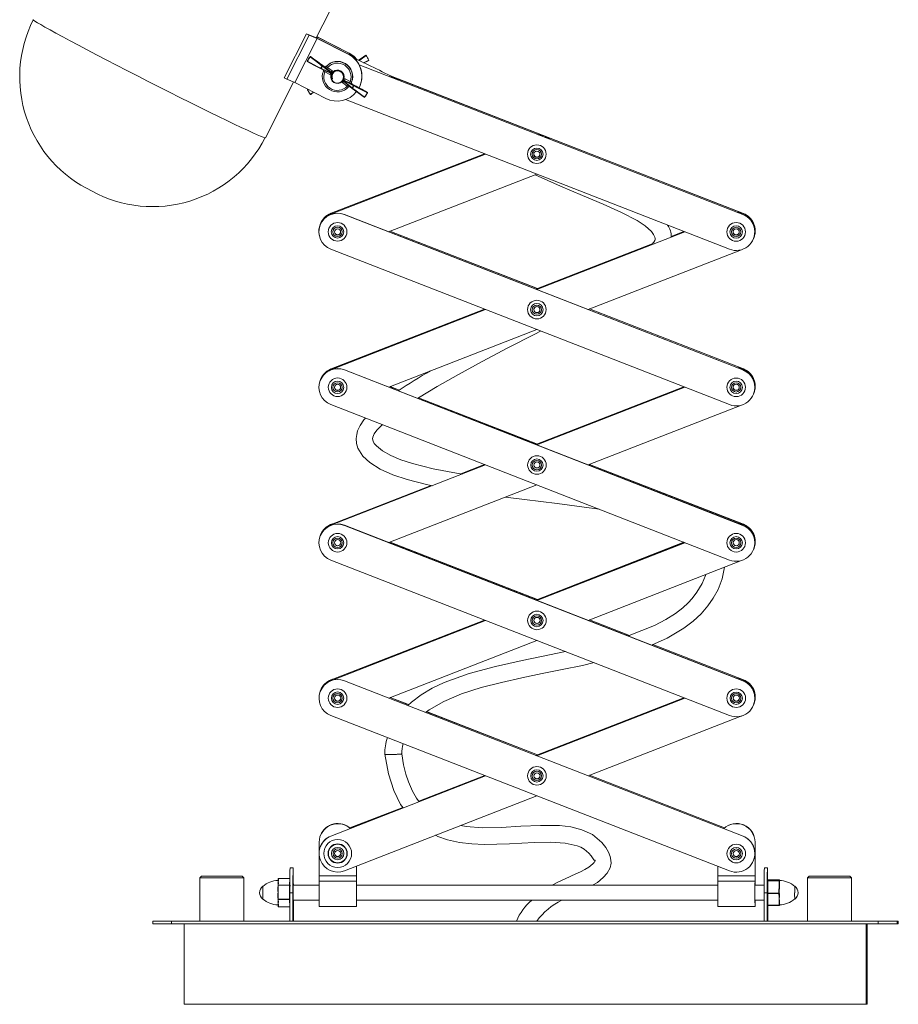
# Paper-space layout '_Góra' of a CAD drawing. Header units: millimetres. Extents: x -177 to 106, y 135 to 626.
# Tile 1 of 2: x -177 to 106, y 135 to 453. Entities that reach past the tile are written whole.
import ezdxf

# ---------------------------------------------------------------- set-up
doc = ezdxf.new("R2010")
doc.units = ezdxf.units.MM

psp = doc.layouts.new('_Góra')

# ---------------------------------------------------------------- linework, layer by layer
at = {"color": 7, "linetype": 'Continuous', "lineweight": 15}
for p, q in [((-81.55, 447.21), (-69.84, 470.22)), ((-84.66, 448.52), (-91.91, 434.26)), ((-83.8, 448.08), (-91.05, 433.82)), ((-84.66, 448.52), (-83.8, 448.08)), ((-81.96, 447.41), (-84.66, 448.52)), ((-83.8, 448.08), (-81.2, 447.01)), ((-81.2, 447.01), (-88.45, 432.75)), ((-71.17, 441.93), (-81.53, 447.2)), ((-81.35, 447.59), (-80.91, 447.32)), ((-70.89, 442.2), (-81.25, 447.47)), ((-81.2, 447.01), (-71.18, 441.91)), ((-80.91, 447.32), (-70.89, 442.22)), ((-71.18, 441.91), (-71.17, 441.93)), ((-70.89, 442.2), (-70.89, 442.22)), ((-83.39, 441.12), (-83.39, 441.13)), ((56.11, 390.21), (-67.69, 438.48)), ((56.1, 390.19), (-67.68, 438.45)), ((-79.54, 438.15), (-76.72, 436.15)), ((-79.24, 436.85), (-79.22, 436.78)), ((-78.96, 437.88), (-78.94, 437.94)), ((-77.18, 435.34), (-78.8, 436.17)), ((-78.27, 438), (-78.29, 437.94)), ((-76.72, 436.15), (-78.17, 437.25)), ((-77.87, 437.66), (-76.41, 436.56)), ((-76.62, 435.22), (-76.62, 435.17)), ((-76.59, 435.45), (-76.6, 435.39)), ((-76.58, 435.49), (-76.59, 435.4)), ((-76.57, 435.32), (-76.57, 435.31)), ((-76.56, 435.35), (-76.56, 435.34)), ((-76.51, 435.62), (-76.55, 435.38)), ((-76.54, 435.39), (-76.55, 435.38)), ((-76.55, 435.37), (-76.55, 435.36)), ((-76.53, 435.42), (-76.54, 435.41)), ((-76.52, 435.44), (-76.53, 435.43)), ((-76.51, 435.46), (-76.52, 435.45)), ((-76.5, 435.49), (-76.51, 435.48)), ((-76.5, 435.51), (-76.5, 435.5)), ((-76.49, 435.53), (-76.49, 435.52)), ((-76.48, 435.56), (-76.48, 435.55)), ((-76.47, 435.58), (-76.47, 435.57)), ((-76.46, 435.61), (-76.46, 435.59)), ((-76.45, 435.63), (-76.45, 435.62)), ((-76.43, 435.68), (-76.44, 435.66)), ((-76.44, 435.65), (-76.44, 435.64)), ((-76.42, 435.7), (-76.43, 435.69)), ((-76.41, 435.72), (-76.42, 435.71)), ((-76.4, 435.75), (-76.41, 435.74)), ((-76.39, 435.77), (-76.4, 435.76)), ((-76.39, 435.79), (-76.39, 435.78)), ((-76.38, 435.82), (-76.38, 435.81)), ((-76.37, 435.84), (-76.37, 435.83)), ((-97.94, 414.97), (-88.82, 432.9)), ((-91.91, 434.26), (-91.05, 433.82)), ((-91.05, 433.82), (-88.45, 432.75)), ((-88.45, 432.75), (-78.43, 427.66)), ((-76.6, 433.96), (-76.54, 433.83)), ((-76.26, 433.94), (-76.57, 433.82)), ((-76.56, 433.82), (-76.57, 433.82)), ((-76.32, 433.92), (-76.51, 433.84)), ((-71.52, 431.6), (-72.97, 432.7)), ((-72.9, 433.72), (-72.83, 433.81)), ((-72.89, 433.75), (-72.7, 434.03)), ((-72.85, 433.86), (-72.84, 433.87)), ((-72.85, 433.84), (-72.85, 433.85)), ((-72.84, 433.89), (-72.83, 433.9)), ((-72.83, 433.91), (-72.82, 433.92)), ((-72.82, 433.93), (-72.81, 433.94)), ((-72.81, 433.96), (-72.81, 433.97)), ((-72.8, 433.98), (-72.8, 433.99)), ((-72.79, 434), (-72.79, 434.01)), ((-72.78, 434.03), (-72.78, 434.04)), ((-72.77, 434.05), (-72.77, 434.06)), ((-72.76, 434.07), (-72.76, 434.08)), ((-72.76, 433.92), (-72.72, 433.99)), ((-72.75, 434.12), (-72.74, 434.13)), ((-72.75, 434.1), (-72.75, 434.11)), ((-72.74, 434.14), (-72.73, 434.15)), ((-72.73, 434.17), (-72.72, 434.18)), ((-72.72, 434.19), (-72.71, 434.2)), ((-72.71, 434.21), (-72.7, 434.22)), ((-72.68, 434.16), (-72.71, 434.1)), ((-72.7, 434.24), (-72.69, 434.25)), ((-72.69, 434.26), (-72.69, 434.27)), ((-72.68, 434.28), (-72.68, 434.29)), ((-72.67, 434.31), (-72.67, 434.32)), ((-69.93, 430.88), (-72.67, 433.09)), ((-72.66, 434.33), (-72.66, 434.34)), ((-72.65, 434.35), (-72.65, 434.36)), ((-72.64, 434.38), (-72.64, 434.38)), ((-72.21, 433.92), (-72.44, 433.47)), ((-70.82, 432.64), (-72.44, 433.47)), ((-72.21, 433.92), (-70.59, 433.09)), ((-70.59, 433.09), (-70.82, 432.64)), ((-70.15, 432.83), (-70.13, 432.89)), ((-70.12, 432.92), (-70.11, 432.92)), ((-69.89, 432.26), (-69.92, 432.2)), ((-67.36, 431.86), (-67.35, 431.88)), ((56.23, 390.53), (-57.78, 434.98)), ((56.22, 390.51), (-57.58, 434.88)), ((-84.24, 430.61), (-84.28, 430.59)), ((-65.04, 429.61), (-65.04, 429.61)), ((-72.04, 427.28), (51.74, 379.01)), ((-26.93, 409.69), (-76.85, 390.32)), ((-26.96, 409.7), (-76.84, 390.34)), ((-27.23, 409.81), (-76.74, 390.59)), ((-27.26, 409.82), (-76.73, 390.61)), ((-58.23, 384.67), (-10.39, 403.24)), ((-76.74, 390.59), (-76.73, 390.61)), ((-76.85, 390.32), (-76.84, 390.34)), ((-72.47, 390.2), (-72.46, 390.22)), ((56.1, 340.07), (-72.47, 390.2)), ((56.11, 340.09), (-72.46, 390.22)), ((56.1, 390.19), (56.11, 390.21)), ((56.22, 390.51), (56.23, 390.53)), ((-80.25, 386.94), (-80.26, 386.92)), ((-80.14, 387.22), (-80.15, 387.2)), ((-10.23, 366.3), (-57.78, 384.84)), ((-10.2, 366.32), (-57.75, 384.86)), ((37.36, 384.62), (-10.37, 366.01)), ((37.38, 384.61), (-10.35, 366.01)), ((37.06, 384.74), (32.96, 383.14)), ((37.08, 384.73), (32.97, 383.13)), ((59.5, 382.41), (59.52, 382.45)), ((59.62, 382.7), (59.64, 382.75)), ((-76.83, 379.02), (51.75, 328.89)), ((26.87, 380.77), (-10.67, 366.13)), ((26.84, 380.74), (-10.65, 366.12)), ((6.16, 359.57), (55.68, 378.87)), ((-26.9, 359.56), (-76.81, 340.1)), ((-26.92, 359.57), (-76.8, 340.12)), ((-27.22, 359.68), (-76.7, 340.4)), ((-27.2, 359.67), (-76.7, 340.37)), ((56.23, 340.39), (6.6, 359.74)), ((56.24, 340.41), (6.64, 359.75)), ((-58.12, 334.51), (-10.38, 353.12)), ((-76.81, 340.1), (-76.8, 340.12)), ((-76.7, 340.37), (-76.7, 340.4)), ((-72.46, 340.08), (-72.45, 340.1)), ((56.11, 289.95), (-72.46, 340.08)), ((56.12, 289.97), (-72.45, 340.1)), ((56.1, 340.07), (56.11, 340.09)), ((56.23, 340.39), (56.24, 340.41)), ((-80.21, 336.73), (-80.22, 336.7)), ((-80.1, 337), (-80.11, 336.98)), ((-54.76, 333.54), (-57.68, 334.68)), ((-54.74, 333.56), (-57.65, 334.69)), ((37.06, 334.62), (-10.67, 316.01)), ((37.09, 334.61), (-10.65, 316)), ((37.37, 334.5), (-10.37, 315.89)), ((37.39, 334.49), (-10.35, 315.88)), ((-10.23, 316.18), (-48.52, 331.11)), ((-10.2, 316.19), (-48.5, 331.12)), ((59.51, 332.28), (59.53, 332.33)), ((59.63, 332.58), (59.64, 332.62)), ((-76.82, 328.9), (51.75, 278.77)), ((6.17, 309.44), (55.68, 328.74)), ((-26.89, 309.43), (-76.81, 289.97)), ((-26.91, 309.44), (-76.8, 289.99)), ((-27.21, 309.56), (-34.85, 306.58)), ((-27.19, 309.55), (-34.82, 306.57)), ((56.24, 290.26), (6.61, 309.61)), ((56.24, 290.29), (6.64, 309.63)), ((-44.45, 302.82), (-76.7, 290.25)), ((-44.48, 302.83), (-76.69, 290.27)), ((-58.11, 284.38), (-10.38, 302.99)), ((-76.81, 289.97), (-76.8, 289.99)), ((-76.7, 290.25), (-76.69, 290.27)), ((-72.46, 289.95), (-72.45, 289.97)), ((56.12, 239.82), (-72.46, 289.95)), ((56.13, 239.84), (-72.45, 289.97)), ((56.11, 289.95), (56.12, 289.97)), ((56.24, 290.26), (56.24, 290.29)), ((-80.2, 286.6), (-80.21, 286.58)), ((-80.09, 286.88), (-80.1, 286.86)), ((-10.22, 266.06), (-57.67, 284.55)), ((-10.19, 266.07), (-57.64, 284.57)), ((37.07, 284.49), (-10.66, 265.88)), ((37.09, 284.48), (-10.64, 265.87)), ((37.37, 284.38), (-10.36, 265.77)), ((37.39, 284.37), (-10.34, 265.76)), ((59.52, 282.16), (59.53, 282.2)), ((59.63, 282.46), (59.65, 282.5)), ((-76.81, 278.77), (51.76, 228.65)), ((6.18, 259.32), (55.69, 278.62)), ((-26.88, 259.31), (-76.8, 239.85)), ((-26.91, 259.32), (-76.79, 239.87)), ((-27.18, 259.42), (-76.69, 240.12)), ((-27.21, 259.43), (-76.68, 240.14)), ((19.5, 254.47), (6.62, 259.49)), ((19.53, 254.48), (6.65, 259.5)), ((-58.1, 234.26), (-10.37, 252.87)), ((56.24, 240.14), (27.05, 251.53)), ((56.25, 240.16), (27.08, 251.54)), ((-76.8, 239.85), (-76.79, 239.87)), ((-76.69, 240.12), (-76.68, 240.14)), ((-72.45, 239.83), (-72.44, 239.85)), ((56.13, 189.7), (-72.45, 239.83)), ((56.13, 189.72), (-72.44, 239.85)), ((56.12, 239.82), (56.13, 239.84)), ((56.24, 240.14), (56.25, 240.16)), ((-80.19, 236.48), (-80.2, 236.45)), ((-80.09, 236.75), (-80.09, 236.73)), ((-51.74, 232.12), (-57.66, 234.43)), ((-51.72, 232.14), (-57.63, 234.44)), ((37.08, 234.37), (-10.65, 215.76)), ((37.1, 234.36), (-10.63, 215.75)), ((37.38, 234.25), (-10.35, 215.64)), ((37.4, 234.24), (-10.33, 215.63)), ((59.52, 232.04), (59.54, 232.08)), ((59.64, 232.34), (59.66, 232.38)), ((-76.81, 228.65), (51.77, 178.52)), ((-10.21, 215.93), (-45.94, 229.86)), ((-10.18, 215.94), (-45.92, 229.88)), ((6.19, 209.19), (55.7, 228.5)), ((-26.88, 209.18), (-76.79, 189.72)), ((-26.9, 209.19), (-76.78, 189.74)), ((-27.2, 209.31), (-48.47, 201.02)), ((-27.18, 209.3), (-48.46, 201)), ((50.16, 192.4), (6.63, 209.37)), ((50.18, 192.41), (6.66, 209.38)), ((-72.43, 178.54), (-10.36, 202.74)), ((-53.63, 199), (-70.64, 192.37)), ((-53.62, 198.99), (-70.63, 192.36)), ((-80.56, 184.87), (-80.56, 187.75)), ((-80.14, 189.97), (-80.15, 189.94)), ((-80.12, 190.01), (-80.13, 189.99)), ((-76.79, 189.72), (-76.78, 189.74)), ((56.13, 189.7), (56.13, 189.72)), ((60.01, 187.77), (60, 187.75)), ((60, 187.75), (60, 176.88)), ((60.01, 187.77), (60.01, 176.9)), ((60.03, 187.81), (60.02, 187.79)), ((60.02, 176.92), (60.02, 187.79)), ((60.03, 176.94), (60.03, 187.81)), ((-80.19, 186.35), (-80.19, 186.33)), ((-80.56, 176.88), (-80.56, 183.39)), ((59.53, 181.92), (59.54, 181.94)), ((-88.98, 179.5), (-89.98, 179.5)), ((-68.56, 176.88), (-68.56, 180.05)), ((-68.56, 176.9), (-68.56, 180.05)), ((-68.55, 180.06), (-68.55, 176.92)), ((-68.54, 180.06), (-68.54, 176.94)), ((48, 179.99), (48, 176.88)), ((64.02, 179.5), (63.02, 179.5)), ((-118.58, 176.8), (-119.08, 176.3)), ((-119.08, 176.3), (-119.08, 162.3)), ((-104.87, 176.3), (-119.08, 176.3)), ((-118.58, 176.8), (-105.37, 176.8)), ((-104.87, 176.3), (-105.37, 176.8)), ((-104.87, 162.3), (-104.87, 176.3)), ((-93.85, 175.27), (-93.85, 175.29)), ((-93.83, 176), (-93.84, 175.3)), ((-93.84, 175.3), (-93.84, 175.28)), ((-93.75, 174.67), (-93.76, 173.95)), ((-93.73, 176.08), (-93.74, 175.36)), ((-90.08, 176.1), (-93.73, 176.1)), ((-90.08, 176.08), (-93.73, 176.08)), ((-90.11, 173.95), (-90.08, 176.08)), ((-80.57, 175.18), (-68.57, 175.18)), ((-80.56, 176.88), (-68.56, 176.88)), ((-68.57, 174.35), (-68.57, 175.18)), ((-68.56, 176.88), (-68.56, 176.9)), ((-68.55, 176.92), (-68.54, 176.94)), ((-68.53, 175.28), (-68.53, 174.43)), ((60, 176.88), (48, 176.88)), ((60, 175.18), (48, 175.18)), ((60, 176.88), (60.01, 176.9)), ((60, 174.35), (60, 175.18)), ((60.02, 176.92), (60.03, 176.94)), ((60.04, 175.28), (60.03, 174.43)), ((63.98, 171.28), (64, 175.28)), ((64.04, 175.52), (64, 175.3)), ((64.1, 175.33), (64.08, 171.33)), ((64.13, 175.6), (64.1, 175.38)), ((64.1, 175.38), (67.75, 175.38)), ((67.75, 175.33), (64.1, 175.33)), ((67.78, 175.6), (64.13, 175.6)), ((67.78, 175.6), (64.13, 175.6)), ((67.74, 173.98), (67.75, 175.33)), ((67.75, 175.38), (67.76, 175.46)), ((67.77, 175.53), (67.78, 175.6)), ((67.85, 175.28), (67.84, 173.97)), ((67.86, 175.35), (67.85, 175.28)), ((67.86, 175.35), (67.86, 175.37)), ((67.87, 175.36), (67.87, 175.34)), ((77.41, 176.8), (76.91, 176.3)), ((76.91, 176.3), (76.91, 162.3)), ((91.12, 176.3), (76.91, 176.3)), ((77.41, 176.8), (90.62, 176.8)), ((91.12, 176.3), (90.62, 176.8)), ((91.12, 162.3), (91.12, 176.3)), ((-93.86, 174.55), (-93.87, 172.39)), ((-93.87, 172.34), (-93.87, 172.39)), ((-93.86, 174.55), (-93.86, 174.59)), ((-93.85, 174.57), (-93.86, 173.86)), ((-93.86, 173.86), (-93.86, 172.38)), ((-93.86, 172.39), (-93.86, 172.34)), ((-93.85, 174.59), (-93.85, 174.56)), ((-93.76, 173.95), (-90.11, 173.95)), ((-93.76, 173.87), (-93.76, 172.34)), ((-90.11, 173.87), (-93.76, 173.87)), ((-90.11, 169.36), (-90.11, 173.87)), ((-90.04, 162.3), (-90.04, 171.5)), ((-89.04, 171.5), (-90.04, 171.5)), ((-89.04, 171.5), (-89.04, 162.3)), ((-80.58, 173.9), (-88.99, 173.9)), ((47.99, 173.9), (-68.57, 173.9)), ((-68.53, 174.43), (-68.53, 173.9)), ((62.95, 173.9), (60, 173.9)), ((60.04, 173.9), (60.03, 174.43)), ((63.95, 171.5), (62.95, 171.5)), ((62.95, 162.3), (62.95, 171.5)), ((63.95, 171.5), (63.95, 162.3)), ((67.73, 171.33), (67.73, 172.68)), ((67.84, 173.63), (67.77, 173.51)), ((67.83, 172.59), (67.83, 172.64)), ((67.83, 172.59), (67.83, 171.28)), ((67.83, 172.59), (67.84, 170.04)), ((67.84, 173.93), (67.84, 173.97)), ((67.84, 172.64), (67.84, 172.59)), ((67.84, 172.59), (67.85, 170.05)), ((67.85, 173.97), (67.85, 173.93)), ((-93.87, 170.84), (-93.87, 170.89)), ((-93.87, 170.84), (-93.86, 168.59)), ((-93.86, 170.89), (-93.86, 170.83)), ((-93.86, 170.84), (-93.86, 169.36)), ((-93.86, 169.36), (-93.85, 168.58)), ((-93.86, 168.56), (-93.86, 168.59)), ((-93.85, 168.59), (-93.85, 168.55)), ((-93.76, 170.89), (-93.76, 169.36)), ((-93.76, 169.36), (-90.11, 169.36)), ((-90.11, 169.28), (-93.76, 169.28)), ((-93.76, 169.28), (-93.75, 168.47)), ((-90.08, 166.91), (-90.11, 169.28)), ((-88.99, 169.1), (-80.58, 169.1)), ((-88.91, 169.1), (-88.91, 162.3)), ((-68.57, 169.1), (47.99, 169.1)), ((60, 169.1), (62.95, 169.1)), ((64, 167.49), (63.98, 171.28)), ((64.08, 171.33), (67.73, 171.33)), ((64.08, 171.33), (64.08, 171.23)), ((67.73, 171.23), (64.08, 171.23)), ((64.08, 171.23), (64.1, 167.44)), ((67.73, 171.33), (67.73, 171.23)), ((67.74, 169.95), (67.73, 171.23)), ((67.75, 167.44), (67.74, 168.72)), ((67.83, 171.28), (67.84, 170.04)), ((67.85, 170.05), (67.84, 170)), ((67.84, 170), (67.84, 170.04)), ((67.84, 168.73), (67.84, 168.77)), ((67.84, 168.73), (67.85, 167.49)), ((67.85, 168.78), (67.85, 168.74)), ((-93.85, 167.78), (-93.85, 167.8)), ((-93.84, 167.79), (-93.84, 167.77)), ((-93.84, 167.77), (-93.83, 166.99)), ((-93.74, 167.71), (-93.73, 166.91)), ((-93.73, 166.91), (-90.08, 166.91)), ((-93.73, 166.89), (-90.08, 166.89)), ((-80.55, 167.05), (-68.55, 167.05)), ((48.02, 167.05), (60.02, 167.05)), ((64.08, 167.39), (64.08, 162.3)), ((64.1, 167.44), (67.75, 167.44)), ((64.1, 167.39), (67.75, 167.39)), ((67.85, 167.49), (67.86, 167.56)), ((67.85, 167.48), (67.86, 167.55)), ((67.86, 167.56), (67.86, 167.56)), ((67.86, 167.56), (67.86, 167.55)), ((67.87, 167.57), (67.87, 167.57)), ((67.87, 167.53), (67.87, 167.55)), ((-134.18, 162.3), (106.22, 162.3)), ((-134.18, 162.3), (-134.18, 161.5)), ((-128.23, 162.3), (-128.23, 161.5)), ((99.76, 162.3), (99.76, 161.5)), ((105.81, 162.3), (105.81, 161.5)), ((106.22, 162.3), (106.22, 161.5)), ((-134.18, 161.5), (106.22, 161.5)), ((-124.14, 161.5), (-124.14, 135.5)), ((95.85, 161.5), (95.85, 135.5)), ((96.18, 161.5), (96.18, 135.5)), ((96.18, 135.5), (-124.14, 135.5))]:
    psp.add_line(p, q, dxfattribs=at)
at = {"color": 8, "linetype": 'Continuous', "lineweight": 15}
for p, q in [((-81.25, 447.47), (-81.42, 447.15)), ((-78.6, 436.56), (-78.8, 436.17)), ((-76.95, 435.78), (-77.18, 435.34)), ((-84.12, 430.55), (-84.32, 430.46)), ((-68.56, 176.92), (-68.55, 176.92)), ((60.02, 176.92), (60.01, 176.92)), ((64.13, 175.6), (64.13, 175.6)), ((67.78, 175.6), (67.78, 175.6)), ((-68.57, 174.43), (-68.53, 174.43)), ((60.03, 174.43), (60, 174.43)), ((67.85, 167.48), (67.85, 167.49))]:
    psp.add_line(p, q, dxfattribs=at)
at = {"color": 8, "linetype": 'Continuous', "lineweight": 15, "flags": 128}
for points in [[(-135.73, 433.12), (-139.18, 434.88), (-142.6, 436.63), (-145.96, 438.36), (-149.23, 440.05), (-152.38, 441.7), (-155.38, 443.27), (-158.22, 444.77), (-160.86, 446.17), (-163.28, 447.48), (-165.47, 448.66), (-167.39, 449.72), (-169.05, 450.65), (-170.41, 451.44), (-171.48, 452.07), (-172.24, 452.56), (-172.69, 452.88), (-172.82, 453.05), (-172.82, 453.05)], [(-66.29, 439.17), (-65, 439.81), (-64.59, 440.02)], [(-97.94, 414.97), (-98.13, 414.97), (-98.64, 415.14), (-99.46, 415.46), (-100.59, 415.94), (-102.02, 416.57), (-103.73, 417.36), (-105.71, 418.28), (-107.95, 419.34), (-110.41, 420.53), (-113.1, 421.83), (-115.97, 423.23), (-119, 424.73), (-122.18, 426.3), (-125.47, 427.94), (-128.84, 429.63), (-132.27, 431.36), (-135.73, 433.12)], [(-83.45, 428.99), (-83.09, 429.23), (-82.42, 429.69)], [(-90.04, 166.91), (-90.06, 166.91), (-90.08, 166.91)]]:
    psp.add_lwpolyline(points, dxfattribs=at)
at = {"color": 7, "linetype": 'Continuous', "lineweight": 15, "flags": 128}
for points in [[(-81.38, 447.54), (-81.33, 447.51), (-81.25, 447.47)], [(-70.89, 442.22), (-69.39, 441.24), (-68.3, 440.13)], [(-70.89, 442.2), (-69.4, 441.22), (-68.33, 440.14)], [(-65.58, 441.53), (-67.54, 440.16), (-67.88, 439.92)], [(-84.4, 439.52), (-84.4, 439.53), (-84.41, 439.53), (-84.41, 439.54), (-84.41, 439.56), (-84.41, 439.57), (-84.41, 439.59), (-84.4, 439.61), (-84.39, 439.63)], [(-80.1, 437.26), (-82.26, 438.39), (-84.4, 439.52)], [(-84.39, 439.63), (-84.23, 439.54), (-83.59, 439.21), (-81.04, 437.87), (-80.09, 437.37)], [(-83.49, 441.07), (-83.47, 441.08), (-83.46, 441.1), (-83.45, 441.11), (-83.43, 441.12), (-83.42, 441.12), (-83.41, 441.13), (-83.4, 441.13), (-83.39, 441.12)], [(-79.64, 438.09), (-79.78, 438.2), (-80.35, 438.65), (-82.64, 440.41), (-83.49, 441.07)], [(-83.39, 441.12), (-81.47, 439.64), (-79.54, 438.15)], [(-64.63, 439.89), (-65.04, 439.68), (-66.17, 439.12)], [(-80.1, 437.26), (-80.11, 437.27), (-80.11, 437.27), (-80.12, 437.29), (-80.12, 437.3), (-80.11, 437.32), (-80.11, 437.33), (-80.1, 437.35), (-80.09, 437.37)], [(-76.95, 435.78), (-78.37, 436.45), (-80.1, 437.26)], [(-79.98, 437.31), (-79.88, 437.26), (-79.47, 437.07), (-77.81, 436.28), (-76.62, 435.72)], [(-79.64, 438.09), (-79.63, 438.11), (-79.61, 438.12), (-79.6, 438.13), (-79.59, 438.14), (-79.57, 438.15), (-79.56, 438.15), (-79.55, 438.15), (-79.54, 438.15)], [(-76.52, 435.88), (-77.99, 436.92), (-79.54, 438.02)], [(-78.35, 437.91), (-78.3, 437.97), (-78.27, 438)], [(-76.77, 435.25), (-76.89, 435.25), (-77.18, 435.34)], [(-76.95, 435.78), (-76.81, 435.72), (-76.66, 435.7), (-76.64, 435.7), (-76.63, 435.71), (-76.62, 435.72), (-76.62, 435.72)], [(-76.77, 435.25), (-76.65, 435.48), (-76.6, 435.56)], [(-76.52, 435.88), (-76.51, 435.89), (-76.51, 435.91), (-76.52, 435.93), (-76.57, 436.01), (-76.72, 436.15)], [(-76.56, 435.5), (-76.57, 435.49), (-76.67, 435.22)], [(-76.6, 435.56), (-76.6, 435.52), (-76.59, 435.51), (-76.59, 435.5), (-76.59, 435.5)], [(-76.59, 435.5), (-76.57, 435.5), (-76.57, 435.5), (-76.56, 435.5)], [(-76.45, 435.52), (-76.56, 435.34), (-76.57, 435.32)], [(-76.41, 436.56), (-76.21, 436.34), (-76.15, 436.23)], [(-76.36, 435.94), (-76.31, 436.02), (-76.15, 436.23)], [(-76.3, 435.96), (-76.3, 435.96), (-76.31, 435.96), (-76.33, 435.95), (-76.36, 435.94)], [(-76.3, 435.96), (-76.29, 435.94), (-76.29, 435.94), (-76.29, 435.94)], [(-76.75, 434.77), (-76.75, 434.69), (-76.73, 434.4)], [(-76.32, 433.92), (-76.44, 434.46), (-76.39, 434.91)], [(-73.3, 433.11), (-73.1, 433.31), (-73.09, 433.33)], [(-73.03, 433.32), (-73.07, 433.24), (-73.24, 433.03)], [(-72.97, 432.7), (-73.18, 432.93), (-73.24, 433.03)], [(-73.09, 433.33), (-73.09, 433.32), (-73.09, 433.32), (-73.09, 433.3)], [(-73.09, 433.3), (-73.08, 433.3), (-73.07, 433.3), (-73.05, 433.3), (-73.03, 433.32)], [(-72.87, 433.37), (-72.88, 433.36), (-72.88, 433.35), (-72.87, 433.32), (-72.82, 433.23), (-72.67, 433.09)], [(-72.87, 433.37), (-71.44, 432.22), (-69.94, 431.01)], [(-72.82, 433.76), (-72.81, 433.78), (-72.71, 434.05)], [(-72.82, 433.76), (-72.82, 433.76), (-72.82, 433.76), (-72.8, 433.76)], [(-72.79, 433.7), (-72.79, 433.74), (-72.79, 433.75), (-72.8, 433.76), (-72.8, 433.76)], [(-72.62, 434.02), (-72.74, 433.78), (-72.79, 433.7)], [(-72.44, 433.47), (-72.58, 433.53), (-72.73, 433.55), (-72.74, 433.55), (-72.76, 433.54), (-72.77, 433.54), (-72.77, 433.53)], [(-69.49, 431.72), (-69.6, 431.77), (-70, 432), (-71.61, 432.89), (-72.77, 433.53)], [(-72.62, 434.02), (-72.5, 434.01), (-72.21, 433.92)], [(-72.44, 433.47), (-71.06, 432.7), (-69.38, 431.77)], [(-82.32, 429.64), (-82.96, 429.2), (-83.32, 428.96)], [(-69.84, 430.93), (-69.85, 430.92), (-69.86, 430.9), (-69.88, 430.89), (-69.89, 430.88), (-69.9, 430.88), (-69.92, 430.88), (-69.93, 430.88), (-69.93, 430.88)], [(-66.05, 428.01), (-67.98, 429.44), (-69.93, 430.88)], [(-69.84, 430.93), (-69.7, 430.83), (-69.12, 430.4), (-66.81, 428.69), (-65.95, 428.06)], [(-69.38, 431.77), (-69.37, 431.76), (-69.36, 431.75), (-69.36, 431.74), (-69.36, 431.73), (-69.36, 431.71), (-69.37, 431.69), (-69.38, 431.68), (-69.38, 431.66)], [(-69.38, 431.77), (-67.2, 430.69), (-65.04, 429.61)], [(-65.05, 429.5), (-65.21, 429.58), (-65.85, 429.9), (-68.43, 431.18), (-69.38, 431.66)], [(-65.04, 429.61), (-65.03, 429.6), (-65.03, 429.6), (-65.03, 429.58), (-65.03, 429.57), (-65.03, 429.55), (-65.03, 429.53), (-65.04, 429.52), (-65.05, 429.5)], [(-65.95, 428.06), (-65.97, 428.04), (-65.98, 428.03), (-65.99, 428.02), (-66.01, 428.01), (-66.02, 428), (-66.03, 428), (-66.04, 428), (-66.05, 428.01)], [(-7.69, 415.09), (-7.93, 415.2), (-8.66, 415.47)], [(-10.89, 403.05), (-2.73, 399.36), (4.34, 396.36), (10.99, 393.56), (16.96, 390.88), (21.98, 388.24), (24.6, 386.51), (26.61, 384.68), (27.28, 383.77), (27.68, 382.88), (27.77, 382.49), (27.79, 382.19), (27.7, 381.8), (27.33, 381.25), (26.71, 380.59), (26.51, 380.39)], [(-48.85, 330.89), (-48.57, 331.08), (-42.57, 334.7), (-35.65, 338.62), (-27.97, 342.79), (-19.68, 347.16), (-11, 351.67), (-9.15, 352.64)], [(-65.68, 324.55), (-66.21, 323.95), (-67.41, 322.12), (-68.18, 320.4), (-68.47, 319.31), (-68.63, 317.96), (-68.52, 316.39), (-68.07, 314.84), (-66.45, 312.23), (-64.27, 310.22), (-60.86, 308.1), (-56.86, 306.3), (-52.25, 304.75), (-45.92, 303.11), (-44.08, 302.75)], [(-34.42, 306.51), (-36.25, 306.79), (-43.77, 308.23), (-50.51, 309.93), (-54.22, 311.14), (-57.45, 312.5), (-60.13, 313.98), (-62.13, 315.58), (-62.8, 316.38), (-63.21, 317.15), (-63.37, 317.85), (-63.3, 318.45), (-62.81, 319.46), (-61.93, 320.65), (-60.24, 322.43)], [(-20.51, 299.04), (-14.38, 298.28), (-3.79, 297), (6.55, 295.65), (9.73, 295.15)], [(26.64, 251.34), (31.67, 253.6), (37.09, 256.82), (40.04, 259.07), (42.61, 261.47), (44.77, 263.96), (46.53, 266.49), (48.07, 269.32), (49.39, 272.75), (50.15, 276.46)], [(44.09, 274.1), (44.01, 273.79), (42.93, 271.21), (41.27, 268.4), (39.71, 266.38), (38.45, 265.02), (36.67, 263.36), (34.3, 261.53), (31.25, 259.58), (27.53, 257.64), (19.4, 254.43), (19.01, 254.31)], [(-1.09, 249.25), (-6.34, 248.17), (-15.11, 246.39), (-23.75, 244.47), (-32.16, 242.19), (-40.27, 239.24), (-44.11, 237.42), (-47.72, 235.29), (-50.84, 232.97), (-52, 231.88)], [(-46.24, 229.63), (-45.15, 230.45), (-40.39, 233.19), (-34.71, 235.58), (-28.38, 237.62), (-21.81, 239.32), (-15.18, 240.8), (-8.66, 242.14), (-2.24, 243.43), (4.33, 244.8), (8.08, 245.68)], [(-59.37, 216.14), (-58.24, 209.78), (-56.54, 204.43), (-54.32, 199.96), (-53.49, 198.82)], [(-59.35, 216.14), (-59.37, 216.13), (-59.22, 216.1)], [(-59.22, 216.1), (-59.12, 216.09), (-59, 216.08)], [(-59, 216.08), (-58.85, 216.07), (-58.69, 216.07)], [(-58.69, 216.07), (-58.5, 216.07), (-58.3, 216.07)], [(-58.3, 216.07), (-58.07, 216.06), (-57.83, 216.06)], [(-57.83, 216.06), (-57.57, 216.07), (-57.32, 216.07)], [(-57.32, 216.07), (-56.48, 216.08), (-55.67, 216.11)], [(-55.67, 216.11), (-55.42, 216.12), (-55.17, 216.14)], [(-55.17, 216.14), (-54.75, 216.16), (-54.41, 216.19)], [(-54.41, 216.19), (-54.28, 216.2), (-54.16, 216.22)], [(-54.16, 216.22), (-54.07, 216.23), (-54, 216.24)], [(-54, 216.24), (-53.96, 216.26), (-53.93, 216.27)], [(-48.33, 200.84), (-49.18, 201.94), (-50.5, 204.2), (-51.81, 207.2), (-52.63, 209.7), (-53.35, 212.7), (-53.93, 216.27)], [(7.53, 173.9), (9.15, 174.79), (11.03, 176.38), (12.31, 177.75), (13.3, 179.51), (13.59, 181), (13.54, 182.03), (13.29, 183.16), (12.76, 184.52), (11.87, 186.05), (10.6, 187.66), (7.53, 190.22), (4.12, 191.8), (0.55, 192.7), (-3.08, 193.12), (-9.19, 193.21), (-15.55, 192.91), (-21.93, 192.55), (-27.86, 192.46), (-33.15, 192.85), (-34.93, 193.17)], [(-43.05, 190), (-42.32, 189.66), (-39.16, 188.56), (-35.34, 187.7), (-31.35, 187.21), (-27.31, 187.03), (-19.24, 187.25), (-11.2, 187.7), (-6, 187.81), (-1.28, 187.5), (2.6, 186.62), (3.79, 186.13), (4.93, 185.49), (6.41, 184.26), (7.19, 183.35), (7.79, 182.43), (7.97, 182.11), (8.04, 182.01), (8.09, 181.94), (8.11, 181.92), (8.14, 181.92), (8.19, 181.93), (8.3, 181.99), (8.35, 182), (8.4, 182), (8.43, 181.98), (8.45, 181.94), (8.46, 181.88), (8.44, 181.81), (8.37, 181.65), (8.1, 181.27), (7.67, 180.83), (6.38, 179.73), (5.11, 178.97), (3.69, 178.26), (2.21, 177.57), (-1.22, 176), (-3.63, 174.86), (-5.44, 173.9)], [(60.03, 183.65), (60.05, 183.79), (60.03, 185.26)], [(60.03, 183.69), (60.04, 183.77), (60.03, 185.17)], [(-89.04, 171.5), (-89.04, 173.28), (-89.04, 174.97), (-89.03, 176.48), (-89.02, 177.75), (-89.01, 178.7), (-88.99, 179.29), (-88.98, 179.5), (-88.96, 179.29), (-88.95, 178.7), (-88.94, 177.75), (-88.93, 176.48), (-88.92, 174.97), (-88.91, 173.9)], [(63.95, 171.5), (63.95, 173.28), (63.96, 174.97), (63.96, 176.48), (63.97, 177.75), (63.99, 178.7), (64, 179.29), (64.02, 179.5), (64.03, 179.29), (64.05, 178.7), (64.06, 177.75), (64.07, 176.48), (64.07, 175.58)], [(-68.52, 169.1), (-68.52, 168.65), (-68.53, 167.8), (-68.54, 167.25), (-68.55, 167.05), (-68.56, 167.2), (-68.57, 167.7), (-68.58, 168.51), (-68.58, 169.56), (-68.59, 170.76), (-68.59, 172.03), (-68.58, 173.25), (-68.58, 174.33), (-68.57, 175.18), (-68.57, 175.18)], [(-68.53, 175.28), (-68.52, 174.47), (-68.52, 173.9)], [(60, 175.18), (59.99, 174.33), (59.98, 173.25), (59.98, 172.03), (59.98, 170.76), (59.98, 169.56), (59.99, 168.51), (60, 167.7), (60.01, 167.2), (60.02, 167.05), (60.03, 167.25), (60.04, 167.8), (60.05, 168.65), (60.05, 169.1)], [(60.05, 173.9), (60.04, 174.47), (60.04, 175.28)], [(64, 175.28), (64, 175.29), (64, 175.3), (64.01, 175.31), (64.03, 175.32), (64.04, 175.32), (64.06, 175.33), (64.08, 175.33), (64.1, 175.33)], [(67.75, 175.33), (67.76, 175.33), (67.78, 175.33), (67.8, 175.32), (67.82, 175.32), (67.83, 175.31), (67.84, 175.3), (67.84, 175.29), (67.85, 175.28)], [(67.76, 175.46), (67.76, 175.46), (67.78, 175.48), (67.78, 175.51), (67.77, 175.53)], [(67.86, 175.37), (67.86, 175.4), (67.86, 175.46), (67.87, 175.44)], [(67.87, 175.46), (67.87, 175.46), (67.87, 175.36)], [(-89.86, 173.83), (-89.95, 173.65), (-89.98, 173.58)], [(-88.97, 173.9), (-88.97, 174.05), (-88.98, 174.05), (-88.99, 173.71), (-89, 173.06), (-89, 172.21), (-89, 171.26), (-89, 170.34), (-88.99, 169.57), (-88.99, 169.07), (-88.98, 168.9), (-88.98, 168.9)], [(-68.53, 169.1), (-68.53, 168.78), (-68.54, 168.25), (-68.55, 168.05), (-68.56, 168.2), (-68.57, 168.69), (-68.57, 169.47), (-68.58, 170.45), (-68.58, 171.54), (-68.58, 172.63), (-68.57, 173.6), (-68.57, 174.35), (-68.57, 174.35)], [(60, 174.35), (59.99, 173.6), (59.99, 172.63), (59.99, 171.54), (59.99, 170.45), (59.99, 169.47), (60, 168.69), (60.01, 168.2), (60.02, 168.05), (60.03, 168.25), (60.03, 168.78), (60.04, 169.1)], [(67.85, 173.97), (67.85, 173.97), (67.85, 173.97), (67.84, 173.97), (67.84, 173.97), (67.84, 173.97), (67.84, 173.97), (67.84, 173.97), (67.84, 173.97)], [(-88.98, 168.9), (-88.97, 169.07), (-88.97, 169.1)], [(63.98, 171.28), (63.98, 171.29), (63.99, 171.3), (64, 171.31), (64.01, 171.31), (64.02, 171.32), (64.04, 171.32), (64.06, 171.33), (64.08, 171.33)], [(63.98, 171.28), (63.98, 171.27), (63.99, 171.26), (64, 171.25), (64.01, 171.24), (64.02, 171.24), (64.04, 171.23), (64.06, 171.23), (64.08, 171.23)], [(67.73, 171.33), (67.75, 171.33), (67.77, 171.32), (67.78, 171.32), (67.8, 171.31), (67.81, 171.31), (67.82, 171.3), (67.83, 171.29), (67.83, 171.28)], [(67.73, 171.23), (67.75, 171.23), (67.77, 171.23), (67.78, 171.24), (67.8, 171.24), (67.81, 171.25), (67.82, 171.26), (67.83, 171.27), (67.83, 171.28)], [(67.84, 170.04), (67.84, 170.04), (67.84, 170.04), (67.84, 170.04), (67.84, 170.04), (67.84, 170.05), (67.84, 170.05), (67.84, 170.05), (67.85, 170.05)], [(-93.84, 167.53), (-93.84, 167.53), (-93.84, 167.55), (-93.84, 167.6), (-93.85, 167.68), (-93.85, 167.78)], [(-90.08, 166.89), (-90.06, 166.9), (-90.04, 166.9)], [(64, 167.49), (64, 167.48), (64.01, 167.47), (64.02, 167.46), (64.03, 167.46), (64.04, 167.45), (64.06, 167.44), (64.08, 167.44), (64.1, 167.44)], [(67.75, 167.44), (67.77, 167.44), (67.79, 167.44), (67.8, 167.45), (67.82, 167.46), (67.83, 167.46), (67.84, 167.47), (67.85, 167.48), (67.85, 167.49)], [(67.87, 167.57), (67.87, 167.53), (67.86, 167.56)], [(67.87, 167.57), (67.87, 167.54), (67.87, 167.54)]]:
    psp.add_lwpolyline(points, dxfattribs=at)
at = {"color": 7, "linetype": 'Continuous', "lineweight": 15}
for centre, radius in [((-10.37, 409.67), 3), ((-10.37, 409.67), 3), ((-10.37, 409.65), 2), ((-10.37, 409.65), 1.5), ((-10.37, 409.66), 1), ((-74.65, 384.61), 3), ((-74.65, 384.61), 3), ((53.92, 384.6), 3), ((53.92, 384.6), 3), ((-74.66, 384.59), 2), ((-74.66, 384.59), 1.5), ((-74.65, 384.6), 1), ((53.91, 384.58), 2), ((53.91, 384.58), 1.5), ((53.92, 384.59), 1), ((-10.36, 359.55), 3), ((-10.36, 359.55), 3), ((-10.37, 359.52), 2), ((-10.37, 359.52), 1.5), ((-10.36, 359.54), 1), ((-74.64, 334.49), 3), ((-74.64, 334.49), 3), ((53.93, 334.48), 3), ((53.93, 334.48), 3), ((-74.65, 334.47), 2), ((-74.65, 334.47), 1.5), ((-74.65, 334.48), 1), ((53.92, 334.46), 2), ((53.92, 334.46), 1.5), ((53.92, 334.47), 1), ((-10.35, 309.42), 3), ((-10.35, 309.42), 3), ((-10.36, 309.4), 2), ((-10.36, 309.4), 1.5), ((-10.36, 309.41), 1), ((-74.64, 284.36), 3), ((-74.64, 284.36), 3), ((-74.64, 284.34), 2), ((-74.64, 284.34), 1.5), ((53.93, 284.36), 3), ((53.93, 284.36), 3), ((53.92, 284.34), 2), ((53.92, 284.34), 1.5), ((-74.64, 284.35), 1), ((53.93, 284.35), 1), ((-10.35, 259.3), 3), ((-10.35, 259.3), 3), ((-10.35, 259.28), 2), ((-10.35, 259.28), 1.5), ((-10.35, 259.29), 1), ((-74.63, 234.24), 3), ((-74.63, 234.24), 3), ((-74.64, 234.22), 2), ((-74.64, 234.22), 1.5), ((-74.63, 234.23), 1), ((53.94, 234.23), 3), ((53.93, 234.21), 2), ((53.93, 234.21), 1.5), ((53.94, 234.22), 1), ((-10.34, 209.17), 3), ((-10.35, 209.15), 2), ((-10.35, 209.15), 1.5), ((-10.34, 209.16), 1), ((-74.61, 184.13), 4.5), ((-74.61, 184.13), 3.1), ((-74.61, 184.13), 3), ((-74.61, 184.13), 3), ((-74.62, 184.11), 2), ((-74.62, 184.11), 1.5), ((-74.61, 184.12), 1), ((53.95, 184.11), 3), ((53.94, 184.09), 2), ((53.94, 184.09), 1.5), ((53.94, 184.1), 1)]:
    psp.add_circle(centre, radius, dxfattribs=at)
for centre, radius, start, end in [((-136.38, 434.61), 40.8, 153.1597, 244.685), ((-85.82, 438.95), 9.3, 62.5548, 65.5116), ((-74.8, 434.78), 8, 332.4148, 63.0584), ((-74.79, 434.8), 8, 338.5417, 63.0558), ((-65.53, 441.45), 0.1, 34.8103, 124.9713), ((-65.53, 441.45), 0.0952, 31.3994, 120.7214), ((-74.45, 435.24), 10.96, 25.8649, 34.8104), ((-65.5, 441.56), 0.0773, 302.8896, 312.314), ((-84.35, 439.61), 0.1, 152.3598, 242.2567), ((-84.45, 439.62), 0.0363, 58.282, 76.8718), ((-74.72, 434.57), 10.96, 143.4115, 152.3598), ((-74.72, 434.57), 10.91, 143.4115, 152.3598), ((-83.45, 441.04), 0.1, 55.2811, 143.4116), ((-213.76, 254.48), 227.67, 53.6889, 55.0663), ((-74.66, 434.71), 4.89, 338.5478, 139.0277), ((-74.69, 434.64), 4.89, 338.2294, 137.5528), ((-74.69, 434.63), 4.39, 339.4499, 136.3323), ((-164.84, 227.57), 233.43, 61.9093, 65.8488), ((-64.67, 439.97), 0.0935, 298.9228, 29.4548), ((-64.67, 439.98), 0.1, 296.9517, 25.8648), ((-64.61, 440.08), 0.0624, 293.4875, 305.0855), ((-80.07, 437.34), 0.0904, 248.0193, 337.5271), ((-80.06, 437.35), 0.1, 242.2567, 244.7527), ((-74.74, 434.51), 6.07, 143.8357, 151.9357), ((-78.46, 440.35), 3.4, 241.2193, 243.3326), ((-74.74, 434.51), 5.94, 143.8357, 151.9357), ((-77.55, 440.88), 3.49, 233.1404, 235.2021), ((-74.69, 434.64), 4.89, 158.2294, 317.5528), ((-79.61, 438.08), 0.0938, 318.7476, 45.9412), ((-79.69, 436.64), 0.5, 338.2169, 17.176), ((-67.42, 453.77), 20.96, 235.7084, 237.1079), ((-74.69, 434.63), 4.39, 159.4499, 316.3323), ((-71.29, 446.77), 11.75, 229.1778, 234.1139), ((-78.66, 438.28), 0.5, 232.8909, 294.268), ((-78.64, 438.34), 0.5, 232.8881, 317.549), ((-78.67, 438.22), 0.387, 227.2717, 281.6791), ((-78.63, 438.33), 0.489, 274.9126, 313.6525), ((-75.99, 441), 3.83, 233.0276, 240.6915), ((-60.44, 424.32), 21.95, 142.5634, 143.8971), ((-74.69, 434.63), 2.17, 163.5106, 312.2716), ((-76.43, 436.3), 1.11, 252.2045, 257.389), ((-74.86, 434.62), 1.88, 122.147, 204.9289), ((-58.99, 423.22), 21.95, 142.5634, 143.8971), ((-74.87, 434.67), 1.82, 103.6587, 207.5326), ((-76.93, 435.6), 0.337, 353.0829, 21.0178), ((-74.69, 434.63), 2.08, 140.4381, 155.3332), ((-74.72, 434.57), 2, 202.1897, 85.1049), ((-74.69, 434.63), 2.06, 140.73, 155.0413), ((-76.56, 436.24), 0.36, 276.5713, 303.4643), ((-74.58, 434.79), 1.81, 118.4507, 176.1921), ((-74.69, 434.63), 2.17, 343.5106, 132.2716), ((-75.26, 437.01), 1.18, 221.061, 225.8846), ((-74.69, 434.63), 2.07, 343.5106, 132.2716), ((-74.7, 434.96), 1.61, 84.5435, 117.6754), ((-74.67, 434.62), 1.95, 336.99, 86.3131), ((-76.74, 434.37), 0.569, 287.7342, 293.6965), ((-74.12, 434.72), 2.28, 175.2275, 200.0445), ((-72.32, 433.9), 1.27, 218.8393, 223.4084), ((-74.69, 434.63), 2.08, 320.4381, 335.3332), ((-74.69, 434.63), 2.06, 320.73, 335.0413), ((-72.85, 433.04), 0.329, 94.0114, 122.8281), ((-72.42, 433.65), 0.371, 172.9408, 199.1796), ((-72.33, 435.07), 1.09, 249.5682, 254.8079), ((-65.57, 442.34), 11.03, 241.583, 246.7945), ((-68.7, 435.73), 3.24, 234.4387, 243.4237), ((-69.69, 432.64), 0.5, 158.2225, 242.8968), ((-69.66, 432.7), 0.5, 158.2225, 242.8968), ((-69.72, 432.68), 0.446, 179.9941, 246.5569), ((-176.25, 231.66), 227.05, 60.6725, 62.0674), ((-84.24, 430.5), 0.1, 115.7556, 205.8648), ((-84.23, 430.51), 0.096, 119.4027, 208.7948), ((-74.45, 435.24), 10.96, 205.8649, 214.8104), ((-74.45, 435.25), 10.92, 205.8649, 214.8104), ((-83.41, 428.92), 0.0782, 123.8347, 131.8378), ((-83.38, 429.04), 0.1, 214.8103, 303.9298), ((-83.37, 429.04), 0.0944, 211.7207, 302.2232), ((-74.8, 434.79), 8, 243.0427, 321.7422), ((-61.14, 448.64), 19.95, 238.6574, 240.1154), ((-70.71, 431.01), 0.5, 113.8167, 137.555), ((-70.75, 431.17), 0.337, 83.137, 119.6748), ((-69.87, 430.95), 0.0902, 138.1093, 227.5361), ((-74.74, 434.51), 5.94, 323.8357, 331.9357), ((-67.8, 433.8), 3.52, 232.4919, 234.5397), ((-69.87, 430.96), 0.1, 231.111, 233.5074), ((-74.74, 434.51), 6.07, 323.8357, 331.9357), ((-69.41, 431.68), 0.0937, 70.0699, 157.1459), ((-67.81, 434.69), 3.42, 240.5494, 242.6563), ((-74.71, 434.56), 10.91, 323.4115, 332.3598), ((-74.71, 434.56), 10.96, 323.4115, 332.3598), ((-64.82, 429.9), 0.461, 240.9584, 247.933), ((-65.09, 429.52), 0.1, 332.3598, 60.4601), ((-65.99, 428.09), 0.1, 233.5075, 323.4116), ((-65.66, 428.43), 0.469, 232.0381, 238.8518), ((-134.29, 433.49), 40.75, 241.3534, 333.0034), ((-10.24, 409.98), 6, 49.9056, 87.4926), ((-10.25, 409.96), 6, 50.5951, 86.8031), ((-10.36, 409.67), 1, 158.545, 338.5241), ((-10.35, 409.71), 1, 160.4472, 336.6224), ((-74.65, 384.61), 6, 68.6906, 158.69), ((-74.64, 384.63), 6, 68.6906, 158.69), ((-74.57, 385), 6, 111.2107, 159.8436), ((-74.56, 385.02), 6, 111.2108, 158.5335), ((54.05, 384.92), 6, 338.5458, 87.5002), ((54.04, 384.9), 6, 337.1267, 86.8108), ((-74.68, 384.73), 6, 111.2098, 194.0461), ((-74.67, 384.75), 6, 111.2108, 158.5335), ((53.92, 384.6), 6, 248.6871, 68.7112), ((53.94, 384.64), 6, 338.5447, 73.707), ((53.93, 384.62), 6, 338.5442, 68.7045), ((53.93, 384.62), 6, 338.5421, 68.7066), ((54.05, 384.92), 6, 338.5421, 68.7066), ((54.05, 384.94), 6, 338.5421, 68.7066), ((-74.65, 384.61), 6, 158.7064, 248.7055), ((-74.65, 384.61), 1, 158.545, 338.5241), ((-74.63, 384.65), 1, 160.4596, 336.6102), ((26.7, 383.07), 6.29, 358.6465, 36.3977), ((53.92, 384.6), 1, 158.545, 338.5241), ((53.94, 384.64), 1, 160.439, 336.6306), ((-10.36, 359.55), 1, 158.545, 338.5241), ((-10.34, 359.59), 1, 160.4466, 336.6228), ((-74.64, 334.49), 6, 68.6917, 158.6911), ((-74.63, 334.51), 6, 68.6917, 158.6911), ((-74.63, 334.51), 6, 111.2939, 158.5335), ((-74.63, 334.53), 6, 111.2939, 158.5335), ((-74.53, 334.79), 6, 111.2939, 159.9529), ((-74.52, 334.81), 6, 111.2946, 158.6968), ((-74.51, 334.83), 6, 107.0078, 158.6966), ((-74.52, 334.81), 6, 111.2939, 158.5335), ((53.93, 334.48), 6, 248.6861, 68.7102), ((54.05, 334.8), 6, 338.5458, 87.4992), ((54.04, 334.78), 6, 337.1267, 86.8098), ((53.94, 334.52), 6, 338.5447, 73.706), ((53.93, 334.5), 6, 338.5442, 68.7034), ((53.93, 334.5), 6, 338.5421, 68.7056), ((54.05, 334.8), 6, 338.5421, 68.7056), ((54.06, 334.82), 6, 338.5421, 68.7056), ((-74.64, 334.49), 6, 158.7075, 248.7066), ((14.9, 231.61), 123.46, 118.8502, 124.5284), ((-74.64, 334.49), 1, 158.545, 338.5241), ((-74.63, 334.53), 1, 160.4597, 336.6101), ((53.93, 334.48), 1, 158.545, 338.5241), ((53.94, 334.52), 1, 160.4254, 336.6451), ((-10.35, 309.42), 1, 158.545, 338.5241), ((-10.34, 309.46), 1, 160.4454, 336.6237), ((-74.63, 284.38), 6, 68.6928, 158.6922), ((-74.64, 284.36), 6, 68.6928, 158.6922), ((-74.63, 284.38), 6, 111.2952, 158.5335), ((-74.62, 284.41), 6, 111.2952, 158.5335), ((-74.52, 284.66), 6, 111.2951, 159.8437), ((-74.51, 284.68), 6, 111.2958, 158.6979), ((-74.5, 284.7), 6, 107.0091, 158.6977), ((-74.51, 284.68), 6, 111.2952, 158.5335), ((53.93, 284.36), 6, 248.6872, 68.7113), ((54.06, 284.68), 6, 338.5458, 87.5003), ((54.05, 284.65), 6, 337.2358, 86.8109), ((53.95, 284.4), 6, 338.5447, 73.7071), ((53.94, 284.38), 6, 338.5421, 68.7067), ((53.94, 284.38), 6, 338.5442, 68.7046), ((54.07, 284.7), 6, 338.5421, 68.7067), ((54.06, 284.68), 6, 338.5421, 68.7067), ((-74.64, 284.36), 6, 158.7086, 248.7078), ((-74.63, 284.36), 1, 158.545, 338.5241), ((-74.62, 284.4), 1, 160.4597, 336.6101), ((53.93, 284.36), 1, 158.545, 338.5241), ((53.95, 284.4), 1, 160.4458, 336.6233), ((-10.35, 259.3), 1, 158.545, 338.5241), ((-10.33, 259.34), 1, 160.4448, 336.6241), ((-74.63, 234.24), 6, 68.6939, 158.6933), ((-74.62, 234.26), 6, 68.6939, 158.6933), ((-74.62, 234.26), 6, 111.2964, 158.5335), ((-74.61, 234.28), 6, 111.2964, 158.5335), ((-74.51, 234.54), 6, 111.2963, 159.9529), ((-74.5, 234.56), 6, 111.2964, 158.5335), ((-74.5, 234.56), 6, 111.297, 158.699), ((-74.5, 234.58), 6, 107.0103, 158.6988), ((53.94, 234.23), 6, 248.6883, 68.7124), ((54.06, 234.55), 6, 338.5458, 87.5014), ((54.06, 234.53), 6, 337.2358, 86.812), ((53.96, 234.28), 6, 338.5447, 73.7082), ((53.95, 234.25), 6, 338.5421, 68.7078), ((53.95, 234.25), 6, 338.5442, 68.7057), ((54.07, 234.55), 6, 338.5421, 68.7078), ((54.07, 234.57), 6, 338.5421, 68.7078), ((-74.63, 234.24), 6, 158.7097, 248.7089), ((-74.63, 234.24), 1, 158.545, 338.5241), ((-74.61, 234.28), 1, 160.4872, 336.5839), ((53.94, 234.23), 1, 158.545, 338.5241), ((53.96, 234.27), 1, 160.4322, 336.6379), ((-45.51, 216.85), 13.87, 160.2458, 182.9434), ((-46.23, 216.86), 7.7, 159.5764, 184.3074), ((-10.34, 209.17), 1, 158.545, 338.5241), ((-10.32, 209.21), 1, 160.4457, 336.6234), ((-74.57, 187.75), 6, 47.6557, 179.9981), ((-74.56, 187.77), 6, 47.4816, 158.5239), ((-74.55, 187.79), 6, 47.3032, 158.5239), ((-74.54, 187.81), 6, 47.1251, 158.5239), ((54.03, 187.81), 6, 0.0173, 133.5938), ((54.02, 187.79), 6, 0.0173, 133.3525), ((54.01, 187.77), 6, 0.0174, 133.1107), ((54, 187.75), 6, 0.0174, 132.8685), ((-74.61, 184.13), 6, 111.2969, 201.3163), ((-74.6, 184.15), 6, 111.2976, 158.5335), ((53.95, 184.11), 6, 248.6894, 68.7135), ((53.96, 184.13), 6, 338.5421, 68.7089), ((-74.61, 184.13), 1, 158.545, 338.5241), ((-74.59, 184.17), 1, 160.4459, 336.6232), ((53.95, 184.11), 1, 158.545, 338.5241), ((53.96, 184.15), 1, 160.4424, 336.627), ((-74.61, 184.14), 6, 201.3188, 291.2981), ((113.73, 173.79), 203.79, 178.396, 180.6454), ((266.73, 173.79), 203.79, 178.396, 180.6454), ((-93.6, 167.51), 7.94, 91.7343, 130.6522), ((-110.07, 175.18), 16.22, 357.8951, 0.3238), ((-92.76, 175.31), 1.09, 172.2236, 181.3825), ((-126.11, 175.44), 32.27, 358.4975, 359.7214), ((-93.85, 175.28), 0.00982, 271.7091, 353.663), ((-93.75, 174.58), 0.0954, 86.9813, 170.9503), ((-93.74, 175.27), 0.0954, 86.9813, 170.9503), ((-93.73, 176), 0.1, 90, 179.1095), ((-93.73, 175.99), 0.0941, 86.5393, 176.4215), ((-89.53, 174.95), 4.23, 174.4347, 183.7842), ((-90.08, 176), 0.1, 63.854, 90), ((175.22, 171.77), 255.81, 179.2358, 181.0581), ((-233.91, 176.69), 153.35, 359.4347, 0.0695), ((-298.58, 176.62), 230.03, 359.4347, 0.0695), ((-221.91, 176.69), 153.35, 359.4347, 0.0695), ((145.32, 176.7), 213.87, 179.9408, 180.6079), ((74.04, 176.8), 142.58, 179.9408, 180.6079), ((290.07, 171.73), 242.09, 179.1841, 181.1097), ((-105.35, 176.69), 153.35, 359.4347, 0.0695), ((-170.01, 176.62), 230.03, 359.4347, 0.0695), ((-93.35, 176.69), 153.35, 359.4347, 0.0695), ((273.89, 176.7), 213.87, 179.9408, 180.6079), ((202.61, 176.8), 142.58, 179.9408, 180.6079), ((64.1, 175.28), 0.1, 169.9803, 179.7527), ((64.13, 175.5), 0.1, 90, 169.9803), ((65.58, 175.34), 1.48, 178.2111, 180.2965), ((67.75, 175.28), 0.1, 0.0577, 90.0272), ((69.23, 175.34), 1.48, 178.2111, 180.2965), ((67.76, 175.36), 0.1, 5.135, 90.0232), ((67.77, 175.43), 0.1, 5.135, 90.0232), ((67.78, 175.5), 0.1, 0.3078, 90), ((67.78, 175.5), 0.1, 0.0577, 90.0272), ((136.56, 173.77), 68.72, 178.6786, 179.829), ((136.4, 173.76), 68.55, 178.6786, 179.829), ((67.87, 175.37), 0.00986, 185.9182, 268.2719), ((67.87, 175.35), 0.00986, 180.9597, 268.1951), ((67.7, 167.59), 7.85, 49.2395, 88.7396), ((-96.88, 171.27), 2.96, 129.7368, 175.7004), ((-96.88, 171.72), 2.96, 184.2979, 230.265), ((-93.87, 172.4), 0.012, 259.523, 307.208), ((-150.74, 171.63), 56.88, 359.2553, 0.7161), ((-93.87, 172.35), 0.0148, 263.534, 301.5242), ((-93.86, 174.59), 0.00905, 266.0403, 347.0817), ((-93.77, 173.86), 0.0941, 86.5393, 176.4215), ((-93.79, 173.05), 0.814, 88.2309, 95.2213), ((-208.77, 171.64), 114.91, 359.6232, 0.3481), ((-93.78, 171.35), 0.99, 88.7159, 94.4411), ((-75, 171.61), 18.77, 177.7668, 182.2046), ((-87.13, 173.87), 6.63, 179.3361, 180.0716), ((-83.48, 173.87), 6.63, 179.3361, 180.0716), ((52.91, 173.39), 14.84, 357.2573, 2.2481), ((67.75, 172.58), 0.101, 34.9284, 99.8242), ((67.76, 173.88), 0.101, 34.9284, 99.8242), ((129.78, 173.02), 61.95, 179.1549, 180.3505), ((67.84, 172.65), 0.0122, 231.671, 279.3313), ((67.84, 172.6), 0.0111, 227.1609, 280.8437), ((102.23, 173.14), 34.38, 178.6784, 180.827), ((67.85, 173.94), 0.00934, 202.4917, 275.6737), ((70.92, 171.27), 2.96, 4.3063, 50.2564), ((70.92, 171.72), 2.96, 309.7331, 355.704), ((-93.66, 175.38), 7.82, 229.3036, 268.7196), ((-93.87, 170.87), 0.0193, 66.3097, 94.8916), ((-93.87, 170.82), 0.0151, 61.5068, 98.5675), ((-93.78, 169.9), 0.99, 88.7159, 94.4411), ((-93.77, 169.37), 0.0929, 184.6628, 274.3104), ((-93.79, 168.55), 0.814, 88.2309, 95.2213), ((-109.31, 167.97), 15.46, 359.3626, 2.1887), ((-93.86, 168.55), 0.00896, 14.7618, 94.9797), ((-93.76, 168.57), 0.0945, 190.2291, 273.7441), ((-137.23, 167.58), 43.39, 0.2708, 1.2804), ((-86.37, 169.35), 7.39, 179.9167, 180.5992), ((-88.56, 168.16), 5.2, 176.5581, 184.9932), ((-82.72, 169.35), 7.39, 179.9167, 180.5992), ((-0.23, 155.42), 18.07, 130.8106, 157.6321), ((7.85, 148.71), 22.77, 116.4546, 143.3711), ((67.75, 170.04), 0.0964, 260.7591, 331.578), ((54.45, 169.26), 13.31, 357.672, 2.9437), ((67.76, 168.82), 0.0964, 260.7591, 331.578), ((119.47, 169.66), 51.63, 179.6288, 180.9869), ((100.88, 169.57), 33.04, 179.2492, 181.3665), ((67.84, 169.99), 0.0104, 80.046, 137.9443), ((67.85, 168.77), 0.00931, 85.6776, 161.715), ((67.85, 168.73), 0.00883, 83.7691, 167.9896), ((108.47, 168.81), 40.63, 180.1035, 181.7544), ((108.38, 168.81), 40.53, 180.1035, 181.7544), ((67.64, 175.49), 7.94, 271.682, 310.6171), ((-93.85, 167.79), 0.00975, 6.9712, 88.7687), ((-93.75, 167.8), 0.0945, 190.2291, 273.7441), ((-93.73, 166.99), 0.1, 180.7756, 270), ((-93.74, 167), 0.0929, 184.6628, 274.3104), ((64.1, 167.49), 0.1, 180.3078, 270), ((67.75, 167.49), 0.1, 270, 349.9803), ((67.87, 167.56), 0.00995, 92.3601, 179.6131), ((67.87, 167.56), 0.00994, 92.293, 174.6662)]:
    psp.add_arc(centre, radius, start, end, dxfattribs=at)
at = {"color": 8, "linetype": 'Continuous', "lineweight": 15}
for centre, radius, start, end in [((-231.75, 665.2), 278.64, 306.0401, 306.6083), ((-233.24, 667.35), 281.36, 306.0401, 306.6089), ((-84.18, 440.05), 0.468, 236.8266, 243.7441), ((-83.2, 441.47), 0.488, 228.0654, 234.7446), ((-78.66, 438.28), 0.5, 294.2701, 317.555), ((-57.44, 421.1), 19.39, 141.8087, 143.2538), ((-38.47, 406.67), 41.4, 142.3616, 142.9693), ((-84.34, 430.5), 0.0455, 285.2306, 299.1503), ((-83.49, 429.03), 0.054, 295.9842, 307.5846), ((-93.85, 175.3), 0.00976, 271.3985, 354.5273), ((-93.6, 176.09), 0.128, 175.418, 180.7794), ((-89.95, 176.09), 0.128, 175.418, 180.7794), ((-90.08, 175.97), 0.111, 66.6049, 90.1353), ((64.1, 175.28), 0.0999, 89.9683, 169.9582), ((64.13, 175.5), 0.0999, 89.9683, 169.9582), ((0.44, 171.5), 99.23, 178.8164, 181.1873), ((-93.86, 174.56), 0.00904, 266.1156, 347.8379), ((-90.11, 173.84), 0.108, 51.0636, 90.4615), ((-90.11, 171.29), 2.57, 88.5522, 90.089), ((126, 172.06), 53.21, 178.401, 180.6502), ((-93.86, 168.58), 0.00892, 13.4989, 94.989), ((-90.11, 166.76), 2.6, 88.6074, 90.0834), ((-90.11, 169.39), 0.111, 269.4737, 306.4128), ((131.4, 170.95), 58.62, 179.5047, 181.4766), ((-93.85, 167.77), 0.00967, 5.6065, 89.1716), ((-93.55, 166.91), 0.177, 179.2697, 184.1043), ((-89.94, 166.91), 0.143, 178.6885, 184.6854), ((65.05, 167.43), 0.947, 179.4864, 182.2684), ((68.7, 167.43), 0.947, 179.4864, 182.2684)]:
    psp.add_arc(centre, radius, start, end, dxfattribs=at)

doc.saveas('drawing.dxf')
